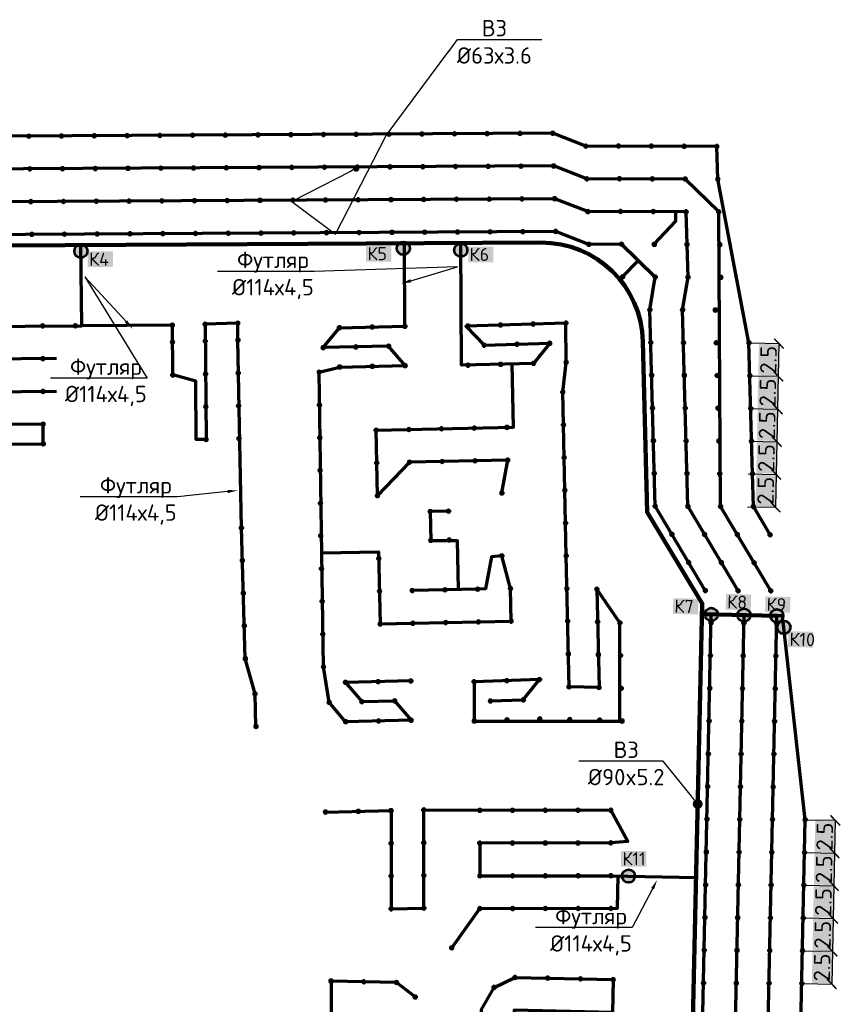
# Model space of a CAD drawing. Header units: millimetres. Extents: x -76021 to 1074922, y 19208 to 400534.
# Tile 95 of 109: x 570911 to 634025, y 139747 to 214919. Entities that reach past the tile are written whole.
import ezdxf
from ezdxf import colors
from ezdxf.entities.mleader import LeaderData, LeaderLine
from ezdxf.math import Vec2, Vec3

# ---------------------------------------------------------------- set-up
doc = ezdxf.new("R2010")
doc.units = ezdxf.units.MM
doc.layers.get('Defpoints').update_dxf_attribs({"color": 4, "lineweight": 30})
doc.layers.add('В3', color=5, linetype='производственный водопровод', lineweight=50)
doc.styles.add('GOST', font='isocpeur.ttf')
doc.styles.get("Standard").update_dxf_attribs({"font": 'arial.ttf'})
doc.linetypes.add('производственный водопровод', pattern='A,5,-0.5,["В3",Standard,S=0.7,R=0,X=0,Y=-0.35],-2', length=7.5)
doc.dimstyles.new('500 К', dxfattribs={"dimscale": 5, "dimtxt": 250, "dimasz": 150, "dimexe": 1.25, "dimexo": 30, "dimgap": 30, "dimtad": 1, "dimdec": 1, "dimlfac": 0.001, "dimzin": 4, "dimdsep": 46, "dimtxsty": 'GOST', "dimblk": 'ARCHTICK', "dimcen": 2.5, "dimclrd": 256, "dimclre": 256, "dimclrt": 256, "dimadec": 1, "dimazin": 0, "dimtfac": 1, "dimtdec": 1, "dimtmove": 1, "dimatfit": 3, "dimfxl": 1, "dimtfill": 2, "dimtfillclr": 120, "dimlwd": -1, "dimarcsym": 0})

# ---------------------------------------------------------------- blocks, each defined once
blk = doc.blocks.new('фонтан разбрызгиватель')
h = blk.add_hatch(color=256)
h.dxf.hatch_style = 1
h.set_gradient(color1=(0, 0, 255), color2=(0, 0, 255), tint=1)
h.paths.add_polyline_path([(150, 0, 1), (-150, 0, 1)])
at = {"lineweight": 35}
blk.add_circle((0, 0), 150, dxfattribs=at)
blk = doc.blocks.new('Приямок')
at = {"layer": 'В3', "ltscale": 1000}
h = blk.add_hatch(color=256, dxfattribs=at)
h.set_gradient(color1=(0, 0, 255), color2=(0, 0, 255), tint=1)
h.paths.add_polyline_path([(500, 0, 1), (-500, 0, 1)])
at = {"color": 1, "lineweight": 53, "ltscale": 1250}
blk.add_circle((0, 0), 500, dxfattribs=at)
blk = doc.blocks.new('_Dot')
at = {"color": 0, "linetype": 'ByBlock', "lineweight": -2}
blk.add_line((-0.5, 0), (-1, 0), dxfattribs=at)
at = {"color": 0, "linetype": 'ByBlock', "const_width": 0.5}
blk.add_lwpolyline([(-0.25, 0, 1), (0.25, 0, 1)], format="xyb", close=True, dxfattribs=at)
blk = doc.blocks.new('_ArchTick')
at = {"color": 0, "linetype": 'ByBlock', "const_width": 0.15}
blk.add_lwpolyline([(-0.5, -0.5), (0.5, 0.5)], dxfattribs=at)
blk = doc.blocks.new('*D363')
at = {"lineweight": -2, "ltscale": 1250, "transparency": 16777216}
for p, q in [((631039, 153838), (633183, 153793)), ((630987, 151338), (633131, 151293))]:
    blk.add_line(p, q, dxfattribs=at)
at = {"linetype": 'Continuous', "ltscale": 1250, "transparency": 16777216}
blk.add_line((633177, 153793), (633124, 151294), dxfattribs=at)
at = {"layer": 'Defpoints', "color": 0, "ltscale": 1250, "transparency": 16777216}
for p in [(630889, 153841), (630837, 151341), (633124, 151294)]:
    blk.add_point(p, dxfattribs=at)
at = {"ltscale": 1250, "transparency": 16777216, "xscale": 750, "yscale": 750, "zscale": 750}
for p, rotation in [((633177, 153793), 88.80201990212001), ((633124, 151294), 268.80201990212)]:
    blk.add_blockref('_ArchTick', p, dxfattribs=dict(at, rotation=rotation))
at = {"ltscale": 1250, "transparency": 16777216, "insert": (632376, 152559), "char_height": 1250, "attachment_point": 5, "rotation": 88.80202, "style": 'GOST', "bg_fill": 1, "box_fill_scale": 1.1, "bg_fill_color": 120, "bg_fill_transparency": 0}
blk.add_mtext('2.5', dxfattribs=at)
blk = doc.blocks.new('*D364')
at = {"lineweight": -2, "ltscale": 1250, "transparency": 16777216}
for p, q in [((630987, 151338), (633131, 151293)), ((630935, 148839), (633078, 148794))]:
    blk.add_line(p, q, dxfattribs=at)
at = {"linetype": 'Continuous', "ltscale": 1250, "transparency": 16777216}
blk.add_line((633124, 151294), (633072, 148794), dxfattribs=at)
at = {"layer": 'Defpoints', "color": 0, "ltscale": 1250, "transparency": 16777216}
for p in [(630837, 151341), (630785, 148842), (633072, 148794)]:
    blk.add_point(p, dxfattribs=at)
at = {"ltscale": 1250, "transparency": 16777216, "xscale": 750, "yscale": 750, "zscale": 750}
for p, rotation in [((633124, 151294), 88.80201990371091), ((633072, 148794), 268.8020199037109)]:
    blk.add_blockref('_ArchTick', p, dxfattribs=dict(at, rotation=rotation))
at = {"ltscale": 1250, "transparency": 16777216, "insert": (632323, 150060), "char_height": 1250, "attachment_point": 5, "rotation": 88.80202, "style": 'GOST', "bg_fill": 1, "box_fill_scale": 1.1, "bg_fill_color": 120, "bg_fill_transparency": 0}
blk.add_mtext('2.5', dxfattribs=at)
blk = doc.blocks.new('*D365')
at = {"lineweight": -2, "ltscale": 1250, "transparency": 16777216}
for p, q in [((630935, 148839), (633078, 148794)), ((630882, 146339), (633026, 146294))]:
    blk.add_line(p, q, dxfattribs=at)
at = {"linetype": 'Continuous', "ltscale": 1250, "transparency": 16777216}
blk.add_line((633072, 148794), (633020, 146295), dxfattribs=at)
at = {"layer": 'Defpoints', "color": 0, "ltscale": 1250, "transparency": 16777216}
for p in [(630785, 148842), (630732, 146342), (633020, 146295)]:
    blk.add_point(p, dxfattribs=at)
at = {"ltscale": 1250, "transparency": 16777216, "xscale": 750, "yscale": 750, "zscale": 750}
for p, rotation in [((633072, 148794), 88.80201990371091), ((633020, 146295), 268.8020199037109)]:
    blk.add_blockref('_ArchTick', p, dxfattribs=dict(at, rotation=rotation))
at = {"ltscale": 1250, "transparency": 16777216, "insert": (632271, 147561), "char_height": 1250, "attachment_point": 5, "rotation": 88.80202, "style": 'GOST', "bg_fill": 1, "box_fill_scale": 1.1, "bg_fill_color": 120, "bg_fill_transparency": 0}
blk.add_mtext('2.5', dxfattribs=at)
blk = doc.blocks.new('*D366')
at = {"lineweight": -2, "ltscale": 1250, "transparency": 16777216}
for p, q in [((630882, 146339), (633026, 146294)), ((630830, 143840), (632974, 143795))]:
    blk.add_line(p, q, dxfattribs=at)
at = {"linetype": 'Continuous', "ltscale": 1250, "transparency": 16777216}
blk.add_line((633020, 146295), (632968, 143795), dxfattribs=at)
at = {"layer": 'Defpoints', "color": 0, "ltscale": 1250, "transparency": 16777216}
for p in [(630732, 146342), (630680, 143843), (632968, 143795)]:
    blk.add_point(p, dxfattribs=at)
at = {"ltscale": 1250, "transparency": 16777216, "xscale": 750, "yscale": 750, "zscale": 750}
for p, rotation in [((633020, 146295), 88.80201990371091), ((632968, 143795), 268.8020199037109)]:
    blk.add_blockref('_ArchTick', p, dxfattribs=dict(at, rotation=rotation))
at = {"ltscale": 1250, "transparency": 16777216, "insert": (632219, 145061), "char_height": 1250, "attachment_point": 5, "rotation": 88.80202, "style": 'GOST', "bg_fill": 1, "box_fill_scale": 1.1, "bg_fill_color": 120, "bg_fill_transparency": 0}
blk.add_mtext('2.5', dxfattribs=at)
blk = doc.blocks.new('*D367')
at = {"lineweight": -2, "ltscale": 1250, "transparency": 16777216}
for p, q in [((630830, 143840), (632974, 143795)), ((630778, 141340), (632921, 141296))]:
    blk.add_line(p, q, dxfattribs=at)
at = {"linetype": 'Continuous', "ltscale": 1250, "transparency": 16777216}
blk.add_line((632968, 143795), (632915, 141296), dxfattribs=at)
at = {"layer": 'Defpoints', "color": 0, "ltscale": 1250, "transparency": 16777216}
for p in [(630680, 143843), (630628, 141344), (632915, 141296)]:
    blk.add_point(p, dxfattribs=at)
at = {"ltscale": 1250, "transparency": 16777216, "xscale": 750, "yscale": 750, "zscale": 750}
for p, rotation in [((632968, 143795), 88.80201990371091), ((632915, 141296), 268.8020199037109)]:
    blk.add_blockref('_ArchTick', p, dxfattribs=dict(at, rotation=rotation))
at = {"ltscale": 1250, "transparency": 16777216, "insert": (632167, 142562), "char_height": 1250, "attachment_point": 5, "rotation": 88.80202, "style": 'GOST', "bg_fill": 1, "box_fill_scale": 1.1, "bg_fill_color": 120, "bg_fill_transparency": 0}
blk.add_mtext('2.5', dxfattribs=at)
blk = doc.blocks.new('*D368')
at = {"lineweight": -2, "ltscale": 1250, "transparency": 16777216}
for p, q in [((626743, 190237), (628887, 190192)), ((626691, 187738), (628835, 187693))]:
    blk.add_line(p, q, dxfattribs=at)
at = {"linetype": 'Continuous', "ltscale": 1250, "transparency": 16777216}
blk.add_line((628881, 190192), (628828, 187693), dxfattribs=at)
at = {"layer": 'Defpoints', "color": 0, "ltscale": 1250, "transparency": 16777216}
for p in [(626593, 190240), (626541, 187741), (628828, 187693)]:
    blk.add_point(p, dxfattribs=at)
at = {"ltscale": 1250, "transparency": 16777216, "xscale": 750, "yscale": 750, "zscale": 750}
for p, rotation in [((628881, 190192), 88.80201990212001), ((628828, 187693), 268.80201990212)]:
    blk.add_blockref('_ArchTick', p, dxfattribs=dict(at, rotation=rotation))
at = {"ltscale": 1250, "transparency": 16777216, "insert": (628080, 188959), "char_height": 1250, "attachment_point": 5, "rotation": 88.80202, "style": 'GOST', "bg_fill": 1, "box_fill_scale": 1.1, "bg_fill_color": 120, "bg_fill_transparency": 0}
blk.add_mtext('2.5', dxfattribs=at)
blk = doc.blocks.new('*D369')
at = {"lineweight": -2, "ltscale": 1250, "transparency": 16777216}
for p, q in [((626691, 187738), (628835, 187693)), ((626639, 185238), (628782, 185193))]:
    blk.add_line(p, q, dxfattribs=at)
at = {"linetype": 'Continuous', "ltscale": 1250, "transparency": 16777216}
blk.add_line((628828, 187693), (628776, 185194), dxfattribs=at)
at = {"layer": 'Defpoints', "color": 0, "ltscale": 1250, "transparency": 16777216}
for p in [(626541, 187741), (626489, 185241), (628776, 185194)]:
    blk.add_point(p, dxfattribs=at)
at = {"ltscale": 1250, "transparency": 16777216, "xscale": 750, "yscale": 750, "zscale": 750}
for p, rotation in [((628828, 187693), 88.80201990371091), ((628776, 185194), 268.8020199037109)]:
    blk.add_blockref('_ArchTick', p, dxfattribs=dict(at, rotation=rotation))
at = {"ltscale": 1250, "transparency": 16777216, "insert": (628027, 186460), "char_height": 1250, "attachment_point": 5, "rotation": 88.80202, "style": 'GOST', "bg_fill": 1, "box_fill_scale": 1.1, "bg_fill_color": 120, "bg_fill_transparency": 0}
blk.add_mtext('2.5', dxfattribs=at)
blk = doc.blocks.new('*D370')
at = {"lineweight": -2, "ltscale": 1250, "transparency": 16777216}
for p, q in [((626639, 185238), (628782, 185193)), ((626586, 182739), (628730, 182694))]:
    blk.add_line(p, q, dxfattribs=at)
at = {"linetype": 'Continuous', "ltscale": 1250, "transparency": 16777216}
blk.add_line((628776, 185194), (628724, 182694), dxfattribs=at)
at = {"layer": 'Defpoints', "color": 0, "ltscale": 1250, "transparency": 16777216}
for p in [(626489, 185241), (626436, 182742), (628724, 182694)]:
    blk.add_point(p, dxfattribs=at)
at = {"ltscale": 1250, "transparency": 16777216, "xscale": 750, "yscale": 750, "zscale": 750}
for p, rotation in [((628776, 185194), 88.80201990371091), ((628724, 182694), 268.8020199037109)]:
    blk.add_blockref('_ArchTick', p, dxfattribs=dict(at, rotation=rotation))
at = {"ltscale": 1250, "transparency": 16777216, "insert": (627975, 183960), "char_height": 1250, "attachment_point": 5, "rotation": 88.80202, "style": 'GOST', "bg_fill": 1, "box_fill_scale": 1.1, "bg_fill_color": 120, "bg_fill_transparency": 0}
blk.add_mtext('2.5', dxfattribs=at)
blk = doc.blocks.new('*D371')
at = {"lineweight": -2, "ltscale": 1250, "transparency": 16777216}
for p, q in [((626586, 182739), (628730, 182694)), ((626534, 180239), (628678, 180195))]:
    blk.add_line(p, q, dxfattribs=at)
at = {"linetype": 'Continuous', "ltscale": 1250, "transparency": 16777216}
blk.add_line((628724, 182694), (628671, 180195), dxfattribs=at)
at = {"layer": 'Defpoints', "color": 0, "ltscale": 1250, "transparency": 16777216}
for p in [(626436, 182742), (626384, 180243), (628671, 180195)]:
    blk.add_point(p, dxfattribs=at)
at = {"ltscale": 1250, "transparency": 16777216, "xscale": 750, "yscale": 750, "zscale": 750}
for p, rotation in [((628724, 182694), 88.80201990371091), ((628671, 180195), 268.8020199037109)]:
    blk.add_blockref('_ArchTick', p, dxfattribs=dict(at, rotation=rotation))
at = {"ltscale": 1250, "transparency": 16777216, "insert": (627923, 181461), "char_height": 1250, "attachment_point": 5, "rotation": 88.80202, "style": 'GOST', "bg_fill": 1, "box_fill_scale": 1.1, "bg_fill_color": 120, "bg_fill_transparency": 0}
blk.add_mtext('2.5', dxfattribs=at)
blk = doc.blocks.new('*D372')
at = {"lineweight": -2, "ltscale": 1250, "transparency": 16777216}
for p, q in [((626534, 180239), (628678, 180195)), ((626482, 177740), (628625, 177695))]:
    blk.add_line(p, q, dxfattribs=at)
at = {"linetype": 'Continuous', "ltscale": 1250, "transparency": 16777216}
blk.add_line((628671, 180195), (628619, 177695), dxfattribs=at)
at = {"layer": 'Defpoints', "color": 0, "ltscale": 1250, "transparency": 16777216}
for p in [(626384, 180243), (626332, 177743), (628619, 177695)]:
    blk.add_point(p, dxfattribs=at)
at = {"ltscale": 1250, "transparency": 16777216, "xscale": 750, "yscale": 750, "zscale": 750}
for p, rotation in [((628671, 180195), 88.80201990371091), ((628619, 177695), 268.8020199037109)]:
    blk.add_blockref('_ArchTick', p, dxfattribs=dict(at, rotation=rotation))
at = {"ltscale": 1250, "transparency": 16777216, "insert": (627870, 178961), "char_height": 1250, "attachment_point": 5, "rotation": 88.80202, "style": 'GOST', "bg_fill": 1, "box_fill_scale": 1.1, "bg_fill_color": 120, "bg_fill_transparency": 0}
blk.add_mtext('2.5', dxfattribs=at)

msp = doc.modelspace()

# ---------------------------------------------------------------- linework, layer by layer
at = {"layer": 'В3', "lineweight": 70, "ltscale": 1250}
for points in [[(628205.013, 175595.866), (626927.483, 177744.8), (626860.618, 180243.906), (626593.158, 190240.328), (624213.498, 202743.603), (624138.465, 205242.477), (614138.581, 205262.726), (611608.606, 206248.446), (538140.641, 205854.285), (538186.872, 197497.117)], [(628260.099, 171309.358), (624427.509, 177756.159), (624288.531, 200244.73), (621713.524, 202754.963), (614213.614, 202763.852), (611683.639, 203749.573), (526184.963, 203274.018)], [(625760.125, 171320.717), (621927.535, 177767.519), (621526.345, 192762.153), (621938.623, 195258.342), (621788.557, 200256.089), (614288.647, 200264.979), (611758.672, 201250.699), (526259.996, 200775.144)], [(619363.616, 197768.575), (621007.722, 199543.896), (621008.567, 200257.014)], [(623260.151, 171332.077), (619427.561, 177778.879), (619026.371, 192773.512), (619438.649, 195269.701), (616863.642, 197779.934), (614363.68, 197766.105), (611833.705, 198751.825), (526335.029, 198276.271)], [(562712.288, 182482.557), (572712.135, 182537.875), (572703.838, 184037.852), (562703.991, 183982.534), (562690.161, 186482.496), (575189.97, 186551.644), (575176.14, 189051.605), (562676.332, 188982.458), (562662.502, 191482.42), (575662.353, 191544.762), (575576.728, 197703.954)], [(600781.744, 164431.204), (595782.881, 164324.538), (597040.95, 162855.152), (599540.38, 162908.485), (600798.339, 161431.25), (595799.477, 161324.584), (594541.519, 162801.819), (594106.533, 165507.442), (593775.762, 188004.614), (595338.638, 188402.498), (600337.5, 188509.164), (599079.542, 189986.399), (594080.68, 189879.733), (595322.043, 191402.453), (600320.905, 191509.118), (600285.879, 197840.642)], [(606863.179, 162904.818), (609361.775, 162988.571), (610602.304, 164541.709), (605605.111, 164374.204), (605621.706, 161374.25), (616744.809, 161373.227), (616734.81, 168871.506), (614982.894, 171440.323), (615142.892, 163942.03), (612854.23, 163991.608), (612640.898, 173989.332), (612374.234, 186486.488), (612634.18, 188756.362), (612617.585, 191756.316), (604970.896, 191531.258), (606378.899, 190066.285), (611376.735, 190213.381), (610135.262, 188682.813), (604636.87, 188549.839), (604585.343, 197864.426)], [(616938.675, 195281.061), (618151.145, 196524.818)], [(588952.385, 160958.754), (588877.108, 163457.62), (588137.509, 166135.612), (587836.401, 176131.078), (587575.741, 190446.504), (587563.527, 191746.447), (585064.661, 191671.17), (585147.338, 182871.558), (584397.371, 182864.512), (584355.418, 187329.704), (582601.496, 187796.06), (582565.794, 191595.893), (575662.353, 191544.762)], [(607725.072, 178783.708), (608171.625, 181293.806), (600673.332, 181133.807), (598227.234, 178581.043), (598120.568, 183579.905), (608618.259, 183800.071), (608501.13, 188643.293)], [(603653.738, 177396.538), (602254.056, 177366.672), (602300.989, 175167.172), (604300.989, 175167.321), (604381.604, 171410.523)], [(593978.46, 174218.204), (598318.966, 174282.022), (598436.299, 168783.273), (608434.023, 168996.605), (608380.69, 171496.036), (607727.494, 173982.667), (606930.212, 173900.577), (606466.203, 171457.674), (605881.259, 171442.703), (600882.397, 171336.037)], [(632439.312, 86070.725), (630543.865, 87118.399), (623364.96, 94079.96), (622167.637, 96387.863), (623716.674, 169522.251)], [(632284.255, 88913.125), (624667.611, 96376.503), (626215.699, 169466.093)], [(634024.645, 90707.851), (632229.919, 92448.241), (629623.086, 93854.162), (627167.585, 96365.144), (628714.724, 169409.936)], [(630889.207, 153840.793), (629154.285, 169400.059), (628714.724, 169409.936)], [(594263.655, 154426.249), (599262.517, 154532.914), (599271.198, 147032.919), (601770.629, 147086.252), (601761.948, 154586.247), (616038.604, 154567.033), (617335.619, 152184.947), (616041.497, 152067.035), (606041.504, 152055.461), (606044.397, 149555.463), (616044.391, 149567.037), (622551.128, 149420.819)], [(632918.77, 131334.352), (632115.861, 93503.594), (629636.716, 94523.756), (630889.207, 153840.793)], [(603893.56, 144059.886), (606047.291, 147055.465), (616547.257, 147082.103), (616602.816, 149554.488)], [(601107.996, 140307.527), (599680.963, 141412.547), (594682.224, 141524.877), (594703.767, 139024.97), (602201.874, 138856.474), (602223.417, 136356.567), (594725.31, 136525.062), (594746.853, 134025.155), (602244.96, 133856.66), (606629.765, 134345.963), (606114.747, 136858.167), (606170.912, 139357.536), (607129.939, 141039.024), (608726.446, 141800.74), (616224.553, 141632.245), (616168.388, 139132.876), (608670.281, 139301.371), (608614.116, 136802.002), (616112.223, 136633.507), (622260.671, 136495.341)]]:
    msp.add_lwpolyline(points, dxfattribs=at)
at = {"layer": 'В3', "color": 1, "lineweight": 90, "ltscale": 1250}
msp.add_lwpolyline([(616108.477, 96406.298), (616040.882, 93398.326, -0.41005504), (613520.891, 90954.576), (608145.478, 90998.918), (608036.181, 77749.369), (570787.448, 78056.64), (570836.941, 84056.436), (565052.588, 84104.152), (565114.455, 91603.897), (521184.398, 91966.284), (520342.83, 189624.375, -0.415117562), (528049.671, 197441.04), (592901.137, 197799.79), (610709.568, 197898.304, -0.408674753), (618500.118, 190338.12), (618818.587, 177331.069), (623021.382, 170347.335), (621357.152, 96288.352)], format="xyb", close=True, dxfattribs=at)
msp.add_lwpolyline([(628715.448, 169409.92), (623003.202, 169538.284)], dxfattribs=at)

# ---------------------------------------------------------------- block references
at = {"transparency": 33554687, "xscale": -1, "rotation": 240.4389130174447}
for p in [(571609.218, 206027.174), (574109.179, 206041.004), (576609.141, 206054.833), (579109.103, 206068.663), (581609.065, 206082.492), (584109.026, 206096.322), (586608.988, 206110.151), (589108.95, 206123.981), (591608.912, 206137.81), (594108.873, 206151.64), (596608.835, 206165.469), (599108.797, 206179.299), (601608.759, 206193.128), (604108.72, 206206.958), (606608.682, 206220.787), (609108.644, 206234.617), (611608.606, 206248.446), (614138.581, 205262.726), (616638.542, 205276.556), (619138.517, 205265.196), (621638.491, 205253.837), (624138.465, 205242.477), (571684.251, 203528.301), (574184.212, 203542.13), (576684.174, 203555.96), (579184.136, 203569.789), (581684.098, 203583.619), (584184.059, 203597.448), (586684.021, 203611.278), (589183.983, 203625.107), (591683.945, 203638.937), (594183.906, 203652.766), (596683.868, 203666.596), (599183.83, 203680.425), (601683.792, 203694.255), (604183.753, 203708.084), (606683.715, 203721.914), (609183.677, 203735.743), (611683.639, 203749.573), (614213.614, 202763.852), (616713.575, 202777.682), (619213.55, 202766.322), (621713.524, 202754.963), (624213.498, 202743.603), (571759.284, 201029.427), (574259.246, 201043.256), (576759.207, 201057.086), (579259.169, 201070.915), (581759.131, 201084.745), (584259.093, 201098.574), (586759.054, 201112.404), (589259.016, 201126.233), (591758.978, 201140.063), (594258.94, 201153.892), (596758.901, 201167.722), (599258.863, 201181.551), (601758.825, 201195.381), (604258.787, 201209.21), (606758.748, 201223.04), (609258.71, 201236.869), (611758.672, 201250.699), (614288.647, 200264.979), (616788.609, 200278.808), (619288.583, 200267.449), (621788.557, 200256.089), (624288.531, 200244.73), (571834.317, 198530.553), (574334.279, 198544.383), (576834.24, 198558.212), (579334.202, 198572.042), (581834.164, 198585.871), (584334.126, 198599.701), (586834.087, 198613.53), (589334.049, 198627.36), (591834.011, 198641.189), (594333.973, 198655.019), (596833.934, 198668.848), (599333.896, 198682.678), (601833.858, 198696.507), (604333.82, 198710.337), (606833.781, 198724.166), (609333.743, 198737.996), (611833.705, 198751.825), (614363.68, 197766.105), (616863.642, 197779.934), (619363.616, 197768.575), (621863.59, 197757.215), (624363.564, 197745.856), (616938.675, 195281.061), (619438.649, 195269.701), (621938.623, 195258.342), (624438.597, 195246.982), (619026.371, 192773.512), (621526.345, 192762.153), (624026.319, 192750.793), (572662.349, 191537.738), (575162.311, 191551.567), (582565.794, 191595.893), (585064.661, 191671.17), (587563.527, 191746.447), (600320.905, 191509.118), (605120.831, 191535.671), (607619.749, 191609.219), (610118.667, 191682.767), (612617.585, 191756.316), (595322.043, 191402.453), (597821.474, 191455.785), (582578.008, 190295.95), (585076.875, 190371.227), (587575.741, 190446.504), (599079.542, 189986.399), (606378.899, 190066.285), (608877.817, 190139.833), (611376.735, 190213.381), (619093.236, 190274.407), (621593.21, 190263.047), (624093.184, 190251.688), (626593.158, 190240.328), (594080.68, 189879.733), (596580.111, 189933.066), (572676.179, 189037.776), (575176.14, 189051.605), (600337.5, 188509.164), (605137.427, 188535.717), (607636.345, 188609.265), (610135.262, 188682.813), (612634.18, 188756.362), (582601.496, 187796.06), (585100.362, 187871.337), (587599.229, 187946.615), (593775.762, 188004.614), (595338.638, 188402.498), (597838.069, 188455.831), (619160.101, 187775.301), (621660.075, 187763.942), (624160.049, 187752.582), (626660.023, 187741.223), (572690.008, 186537.814), (575189.97, 186551.644), (612374.234, 186486.488), (593799.25, 185504.725), (585123.85, 185371.448), (587622.717, 185446.725), (619226.966, 185276.195), (621726.94, 185264.836), (624226.914, 185253.476), (626726.888, 185242.117), (572703.838, 184037.852), (612427.567, 183987.056), (598120.568, 183579.905), (600619.999, 183633.238), (603119.43, 183686.571), (605618.861, 183739.904), (608118.292, 183793.237), (572712.135, 182537.875), (585147.338, 182871.558), (587646.204, 182946.835), (593822.738, 183004.835), (619293.831, 182777.09), (621793.805, 182765.73), (624293.779, 182754.371), (626793.753, 182743.011), (598173.901, 181080.474), (600673.332, 181133.807), (603172.763, 181187.14), (605672.194, 181240.473), (608171.625, 181293.806), (612480.899, 181487.625), (593846.226, 180504.945), (619360.696, 180277.984), (621860.67, 180266.625), (624360.644, 180255.265), (626860.618, 180243.906), (607725.072, 178783.708), (612534.232, 178988.194), (593869.713, 178005.056), (598227.234, 178581.043), (603653.738, 177396.538), (619427.561, 177778.879), (621927.535, 177767.519), (624427.509, 177756.159), (626927.483, 177744.8), (612587.565, 176488.763), (587836.401, 176131.078), (593893.201, 175505.166), (603700.671, 175197.039), (620705.091, 175629.945), (623205.065, 175618.585), (625705.039, 175607.226), (628205.013, 175595.866), (587911.678, 173632.211), (598329.633, 173782.136), (607727.494, 173982.667), (612640.898, 173989.332), (621982.621, 173481.011), (624482.595, 173469.651), (626982.569, 173458.292), (593946.534, 173005.735), (598382.966, 171282.705), (600882.397, 171336.037), (603381.828, 171389.37), (605881.259, 171442.703), (608380.69, 171496.036), (612694.231, 171489.901), (614982.894, 171440.323), (623260.151, 171332.077), (625760.125, 171320.717), (628260.099, 171309.358), (587986.955, 171133.345), (593999.867, 170506.304), (605934.592, 168943.272), (608434.023, 168996.605), (612747.564, 168990.47), (615036.227, 168940.892), (588062.232, 168634.478), (598436.299, 168783.273), (600935.73, 168836.606), (603435.161, 168889.939), (616734.81, 168871.506), (623702.892, 168871.593), (626202.867, 168860.234), (628702.841, 168848.874), (594053.2, 168006.873), (588137.509, 166135.612), (612800.897, 166491.039), (615089.56, 166441.461), (616788.143, 166372.075), (623650.624, 166372.14), (626150.599, 166360.78), (628650.573, 166349.421), (594106.533, 165507.442), (600781.744, 164431.204), (608103.707, 164457.957), (610602.304, 164541.709), (595782.881, 164324.538), (598282.312, 164377.871), (605605.111, 164374.204), (612854.23, 163991.608), (615142.892, 163942.03), (616841.476, 163872.644), (623598.357, 163872.686), (626098.331, 163861.327), (628598.305, 163849.967), (588877.108, 163457.62), (609361.775, 162988.571), (594541.519, 162801.819), (597040.95, 162855.152), (599540.38, 162908.485), (606863.179, 162904.818), (600798.339, 161431.25), (608120.303, 161458.003), (610618.9, 161541.755), (612907.562, 161492.177), (615196.225, 161442.599), (588952.385, 160958.754), (595799.477, 161324.584), (598298.908, 161377.917), (605621.706, 161374.25), (616894.809, 161373.213), (623546.089, 161373.232), (626046.063, 161361.873), (628546.037, 161350.513), (623493.821, 158873.779), (625993.795, 158862.419), (628493.769, 158851.06), (623441.553, 156374.325), (625941.527, 156362.966), (628441.501, 156351.606), (594263.655, 154426.249), (596763.086, 154479.582), (599262.517, 154532.914), (601761.948, 154586.247), (606038.61, 154555.46), (608538.609, 154558.353), (611038.607, 154561.247), (613538.605, 154564.14), (616038.604, 154567.033), (623389.285, 153874.872), (625889.259, 153863.512), (628389.233, 153852.153), (630889.207, 153840.793), (599265.411, 152032.916), (601764.842, 152086.249), (606041.504, 152055.461), (608541.502, 152058.355), (611041.5, 152061.248), (613541.499, 152064.142), (616041.497, 152067.035), (623337.017, 151375.418), (625836.991, 151364.059), (628336.965, 151352.699), (630836.939, 151341.34), (599268.304, 149532.918), (601767.735, 149586.251), (606044.397, 149555.463), (608544.396, 149558.356), (611044.394, 149561.25), (613544.392, 149564.143), (616044.391, 149567.037), (623284.749, 148875.965), (625784.723, 148864.605), (628284.697, 148853.246), (630784.672, 148841.886), (599271.198, 147032.919), (601770.629, 147086.252), (606047.291, 147055.465), (608547.289, 147058.358), (611047.287, 147061.252), (613547.286, 147064.145), (616047.284, 147067.038), (623232.481, 146376.511), (625732.455, 146365.152), (628232.429, 146353.792), (630732.404, 146342.433), (603893.56, 144059.886), (623180.213, 143877.058), (625680.187, 143865.698), (628180.161, 143854.339), (630680.136, 143842.979), (594682.224, 141524.877), (597181.594, 141468.712), (599680.963, 141412.547), (608726.446, 141800.74), (611225.815, 141744.575), (613725.184, 141688.41), (616224.553, 141632.245), (623127.945, 141377.604), (625627.919, 141366.245), (628127.894, 141354.885), (630627.868, 141343.526), (607129.939, 141039.024), (601107.996, 140307.527)]:
    msp.add_blockref('фонтан разбрызгиватель', p, dxfattribs=at)
at = {"transparency": 33554687, "rotation": 122.0058712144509}
for p in [(602254.056, 177366.672), (602300.989, 175167.172)]:
    msp.add_blockref('фонтан разбрызгиватель', p, dxfattribs=at)
at = {"layer": 'В3', "rotation": 330.4389130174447}
for p in [(575583.117, 197244.366), (600204.403, 197461.114), (604588.347, 197321.359), (623716.537, 169515.801), (626215.699, 169466.093), (628714.724, 169409.936), (629251.422, 168528.901), (617386.196, 149536.884)]:
    msp.add_blockref('Приямок', p, dxfattribs=at)

# ---------------------------------------------------------------- texts
at = {"ltscale": 1250, "char_height": 1000, "attachment_point": 1, "style": 'GOST', "bg_fill": 1, "box_fill_scale": 1.1, "bg_fill_color": 3, "bg_fill_transparency": 0}
for s, insert in [('К4', (576208.063, 197138.818)), ('К5', (597461.857, 197555.753)), ('К6', (605260.136, 197495.324)), ('К11', (616930.005, 151359.152))]:
    msp.add_mtext_dynamic_manual_height_columns(s, width=1718.58, gutter_width=7500, heights=[0], dxfattribs=dict(at, insert=insert))
at = {"ltscale": 1250, "char_height": 1000, "attachment_point": 1, "rotation": 358.27607886, "style": 'GOST', "bg_fill": 1, "box_fill_scale": 1.1, "bg_fill_color": 3, "bg_fill_transparency": 0}
for s, insert in [('К7', (620913.599, 170656.237)), ('К8', (624943.109, 170981.014)), ('К9', (627948.103, 170791.855)), ('К10', (629700.218, 168133.172))]:
    msp.add_mtext_dynamic_manual_height_columns(s, width=1718.58, gutter_width=7500, heights=[0], dxfattribs=dict(at, insert=insert))

# ---------------------------------------------------------------- dimensions: what is measured, and where the dimension line sits
at = {"ltscale": 1250}
for p1, p2, picture, middle in [((626593.158, 190240.328), (626540.89, 187740.875), '*D368', (628079.56, 188958.972)), ((630889.207, 153840.793), (630836.939, 151341.34), '*D363', (632375.609, 152559.437))]:
    dim = msp.add_aligned_dim(p1=p1, p2=p2, distance=2287.866, dimstyle='500 К', dxfattribs=at)
    dim.commit()
    dim.dimension.update_dxf_attribs({"geometry": picture, "text_midpoint": middle})
for base, p1, p2, picture, middle in [((628775.989, 185193.588), (626540.89, 187740.875), (626488.622, 185241.421), '*D369', (628027.292, 186459.518)), ((628723.721, 182694.135), (626488.622, 185241.421), (626436.354, 182741.968), '*D370', (627975.024, 183960.065)), ((628671.453, 180194.681), (626436.354, 182741.968), (626384.086, 180242.514), '*D371', (627922.756, 181460.611)), ((628619.185, 177695.228), (626384.086, 180242.514), (626331.819, 177743.06), '*D372', (627870.488, 178961.158)), ((633072.038, 148794.053), (630836.939, 151341.34), (630784.672, 148841.886), '*D364', (632323.341, 150059.983)), ((633019.77, 146294.6), (630784.672, 148841.886), (630732.404, 146342.433), '*D365', (632271.073, 147560.53)), ((632967.502, 143795.146), (630732.404, 146342.433), (630680.136, 143842.979), '*D366', (632218.805, 145061.076)), ((632915.234, 141295.693), (630680.136, 143842.979), (630627.868, 141343.526), '*D367', (632166.537, 142561.623))]:
    dim = msp.add_linear_dim(base=base, p1=p1, p2=p2, angle=88.8020199, dimstyle='500 К', dxfattribs=at)
    dim.commit()
    dim.dimension.update_dxf_attribs({"geometry": picture, "text_midpoint": middle})

# ---------------------------------------------------------------- leaders
at = {"ltscale": 0.6}
ml = msp.add_multileader_mtext('Standard', dxfattribs=at)
ml.set_content('Футляр\\P%%C114х4,5', color=256, style='GOST')
ml.set_leader_properties()
ml.build(insert=Vec2(0, 0))
ml.multileader.update_dxf_attribs({"text_left_attachment_type": 6, "text_right_attachment_type": 6, "dogleg_length": 0.001, "arrow_head_size": 750, "scale": 500})
ctx = ml.context
ctx.base_point, ctx.scale, ctx.char_height, ctx.arrow_head_size, ctx.landing_gap_size, ctx.plane_origin = Vec3(587089.412, 195706.174), 500, 1250, 750, 0, Vec3(593835.702, 186051.85)
ctx.left_attachment, ctx.right_attachment, ctx.text_align_type = 6, 6, 1
notes = []
notes.append((ctx, [(1, (1, 1, 0), (593402.412, 195706.174), (-1, 0), 0.5, [(0, [(600052.852, 194771.864), (604345.437, 196039.003)], 0, [])])]))
ctx.mtext.insert, ctx.mtext.alignment, ctx.mtext.flow_direction = Vec3(590245.662, 197206.174), 2, 5
ml = msp.add_multileader_mtext('Standard', dxfattribs=at)
ml.set_content('Футляр\\P%%C114х4,5', color=256, style='GOST')
ml.set_leader_properties()
ml.build(insert=Vec2(0, 0))
ml.multileader.update_dxf_attribs({"text_left_attachment_type": 6, "text_right_attachment_type": 6, "dogleg_length": 0.001, "arrow_head_size": 750, "scale": 500})
ctx = ml.context
ctx.base_point, ctx.scale, ctx.char_height, ctx.arrow_head_size, ctx.landing_gap_size, ctx.plane_origin = Vec3(611373.339, 145603.714), 500, 1250, 750, 0, Vec3(613365.669, 140517.445)
ctx.left_attachment, ctx.right_attachment, ctx.text_align_type = 6, 6, 1
notes.append((ctx, [(1, (1, 1, 0), (617686.339, 145603.714), (-1, 0), 0.5, [(2, [(619582.818, 149237.459)], 0, [])])]))
ctx.mtext.insert, ctx.mtext.alignment, ctx.mtext.flow_direction = Vec3(614529.589, 147103.714), 2, 5
for ctx, leaders in notes:
    for number, flags, end, landing, length, lines in leaders:
        leader = LeaderData()
        leader.index, (leader.has_last_leader_line, leader.has_dogleg_vector, leader.attachment_direction) = number, flags
        leader.last_leader_point, leader.dogleg_vector, leader.dogleg_length = Vec3(end), Vec3(landing), length
        for number, points, colour, breaks in lines:
            line = LeaderLine()
            line.index, line.vertices, line.color, line.breaks = number, Vec3.list(points), colors.encode_raw_color(colour), breaks
            leader.lines.append(line)
        ctx.leaders.append(leader)

# ---------------------------------------------------------------- next in the draw order: leaders
ml = msp.add_multileader_mtext('Standard', dxfattribs=at)
ml.set_content('В3 \\P%%C63х3.6', color=256, style='GOST')
ml.set_leader_properties()
ml.set_arrow_properties(name='DOT')
ml.build(insert=Vec2(0, 0))
ml.multileader.update_dxf_attribs({"text_left_attachment_type": 6, "text_right_attachment_type": 6, "dogleg_length": 0.001, "arrow_head_size": 500, "scale": 500})
ctx = ml.context
ctx.base_point, ctx.scale, ctx.char_height, ctx.arrow_head_size, ctx.landing_gap_size, ctx.plane_origin = Vec3(604345.671, 213396.663), 500, 1250, 500, 0, Vec3(593735.118, 208049.936)
ctx.left_attachment, ctx.right_attachment, ctx.text_align_type = 6, 6, 1
notes = []
notes.append((ctx, [(0, (1, 1, 0), (604345.171, 213396.663), (1, 0), 0.5, [(6, [(596601.67, 203559.204), (591693.14, 201032.611), (595021.877, 198551.835), (598891.172, 206077.508)], 0, [])])]))
ctx.mtext.insert, ctx.mtext.alignment, ctx.mtext.flow_direction = Vec3(607158.171, 214896.663), 2, 5
ctx.mtext.has_bg_fill, ctx.mtext.bg_color, ctx.mtext.bg_scale_factor, ctx.mtext.bg_transparency, ctx.mtext.use_window_bg_color = 1, -1027028792, 1.5, 0, 1
ml = msp.add_multileader_mtext('Standard', dxfattribs=at)
ml.set_content('Футляр\\P%%C114х4,5', color=256, style='GOST')
ml.set_leader_properties()
ml.build(insert=Vec2(0, 0))
ml.multileader.update_dxf_attribs({"text_left_attachment_type": 6, "text_right_attachment_type": 6, "dogleg_length": 0.001, "arrow_head_size": 750, "scale": 500})
ctx = ml.context
ctx.base_point, ctx.scale, ctx.char_height, ctx.arrow_head_size, ctx.landing_gap_size, ctx.plane_origin = Vec3(574332.977, 187550.884), 500, 1250, 750, 0, Vec3(572312.373, 182595.977)
ctx.left_attachment, ctx.right_attachment, ctx.text_align_type = 6, 6, 1
notes.append((ctx, [(1, (1, 1, 0), (580645.977, 187550.884), (-1, 0), 0.5, [(0, [(579536.783, 191323.451), (575882.965, 195291.172)], 0, [])])]))
ctx.mtext.insert, ctx.mtext.alignment, ctx.mtext.flow_direction = Vec3(577489.227, 189050.884), 2, 5
ctx.mtext.has_bg_fill, ctx.mtext.bg_color, ctx.mtext.bg_scale_factor, ctx.mtext.bg_transparency, ctx.mtext.use_window_bg_color = 1, -1027028792, 1.5, 0, 1
ml = msp.add_multileader_mtext('Standard', dxfattribs=at)
ml.set_content('Футляр\\P%%C114х4,5', color=256, style='GOST')
ml.set_leader_properties()
ml.build(insert=Vec2(0, 0))
ml.multileader.update_dxf_attribs({"text_left_attachment_type": 6, "text_right_attachment_type": 6, "dogleg_length": 0.001, "arrow_head_size": 750, "scale": 500})
ctx = ml.context
ctx.base_point, ctx.scale, ctx.char_height, ctx.arrow_head_size, ctx.landing_gap_size, ctx.plane_origin = Vec3(576617.536, 178495.324), 500, 1250, 750, 0, Vec3(581317.427, 170254.967)
ctx.left_attachment, ctx.right_attachment, ctx.text_align_type = 6, 6, 1
notes.append((ctx, [(1, (1, 1, 0), (582930.536, 178495.324), (-1, 0), 0.5, [(2, [(587534.576, 178974.981)], 0, [])])]))
ctx.mtext.insert, ctx.mtext.alignment, ctx.mtext.flow_direction = Vec3(579773.786, 179995.324), 2, 5
ctx.mtext.has_bg_fill, ctx.mtext.bg_color, ctx.mtext.bg_scale_factor, ctx.mtext.bg_transparency, ctx.mtext.use_window_bg_color = 1, -1027028792, 1.5, 0, 1
ml = msp.add_multileader_mtext('Standard', dxfattribs=at)
ml.set_content('В3 \\P%%C90x5.2', color=256, style='GOST')
ml.set_leader_properties()
ml.set_arrow_properties(name='DOT')
ml.build(insert=Vec2(0, 0))
ml.multileader.update_dxf_attribs({"text_left_attachment_type": 6, "text_right_attachment_type": 6, "dogleg_length": 0.001, "arrow_head_size": 750, "scale": 500})
ctx = ml.context
ctx.base_point, ctx.scale, ctx.char_height, ctx.arrow_head_size, ctx.landing_gap_size, ctx.plane_origin = Vec3(614406.447, 158305.667), 500, 1250, 750, 0, Vec3(622926.194, 155617.657)
ctx.left_attachment, ctx.right_attachment, ctx.text_align_type = 6, 6, 1
notes.append((ctx, [(1, (1, 1, 0), (620031.947, 158305.667), (-1, 0), 0.5, [(0, [(622677.474, 155043.261)], 0, [])])]))
ctx.mtext.insert, ctx.mtext.alignment, ctx.mtext.flow_direction = Vec3(617218.947, 159805.667), 2, 5
ctx.mtext.has_bg_fill, ctx.mtext.bg_color, ctx.mtext.bg_scale_factor, ctx.mtext.bg_transparency, ctx.mtext.use_window_bg_color = 1, -1027028792, 1.5, 0, 1
for ctx, leaders in notes:
    for number, flags, end, landing, length, lines in leaders:
        leader = LeaderData()
        leader.index, (leader.has_last_leader_line, leader.has_dogleg_vector, leader.attachment_direction) = number, flags
        leader.last_leader_point, leader.dogleg_vector, leader.dogleg_length = Vec3(end), Vec3(landing), length
        for number, points, colour, breaks in lines:
            line = LeaderLine()
            line.index, line.vertices, line.color, line.breaks = number, Vec3.list(points), colors.encode_raw_color(colour), breaks
            leader.lines.append(line)
        ctx.leaders.append(leader)

doc.saveas('drawing.dxf')
